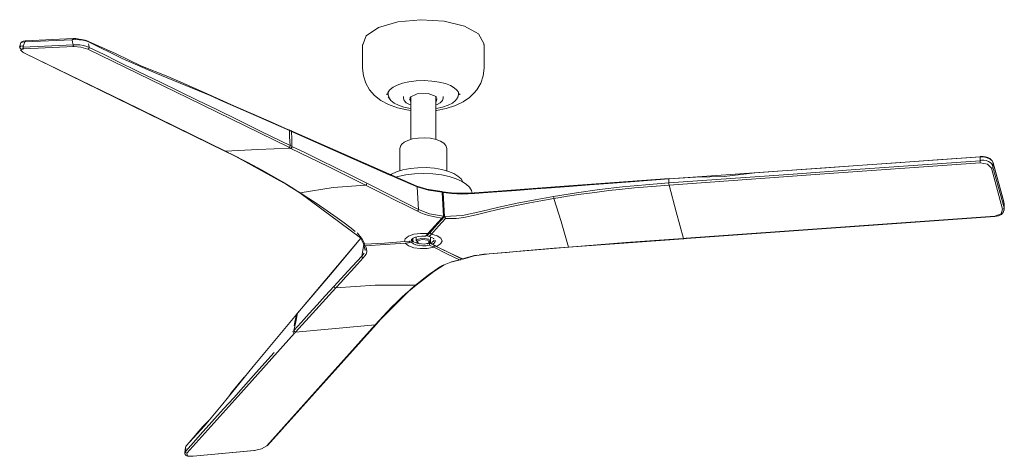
# Model space of a CAD drawing. Header units: millimetres. Extents: x 5789 to 11311, y 1488 to 7515.
# Tile 5 of 6: x 7840 to 8894, y 3539 to 4007. Entities that reach past the tile are written whole.
import ezdxf

# ---------------------------------------------------------------- set-up
doc = ezdxf.new("R2010")
doc.units = ezdxf.units.MM
doc.layers.add('Aparatos eléctricos', color=7, linetype='Continuous', lineweight=9)

# ---------------------------------------------------------------- blocks, each defined once
blk = doc.blocks.new('34277 - 34277 KLIM M Black_walnut fan-626849-00 Isometrico PDF')
at = {"color": 254, "lineweight": 9, "true_color": 0xcccccc}
for p, q in [((-5517.2, 3982.8), (-5519.6, 3982.5)), ((-5516.7, 3983.6), (-5517.2, 3982.8)), ((-5516.9, 3983.6), (-5516, 3983.7)), ((-5516.3, 3983.8), (-5516.7, 3983.6)), ((-5516.3, 3983.8), (-5465.4, 3986.2)), ((-5516, 3983.7), (-5516.3, 3983.8)), ((-5521.3, 3981.6), (-5522.6, 3977.1)), ((-5519.3, 3971.6), (-5520, 3972.1)), ((-5465.5, 3979.6), (-5518.8, 3977.2)), ((-5464.8, 3977.7), (-5518.2, 3975.3)), ((-5462, 3979.7), (-5465.5, 3979.6)), ((-5465.5, 3979.6), (-5465.4, 3978.4)), ((-5465.4, 3978.4), (-5464.8, 3977.7)), ((-5448.2, 3976.8), (-5450.9, 3977.9)), ((-5302.9, 3865.8), (-5519.7, 3971.7)), ((-5515.9, 3970), (-5519.3, 3971.6)), ((-5234.9, 3888.6), (-5234, 3888.2)), ((-5234.3, 3888.5), (-5232.2, 3887.6)), ((-5232.2, 3887.6), (-5232.6, 3887.7)), ((-5232.2, 3887.6), (-5097.6, 3828.2)), ((-5231.7, 3886.8), (-5232.1, 3887.5)), ((-5232.8, 3868.8), (-5231.7, 3869.5)), ((-5231.5, 3869.4), (-5232.6, 3868.7)), ((-5231.7, 3869.5), (-5231.4, 3870.9)), ((-5231.2, 3870.8), (-5231.5, 3869.4)), ((-5302.5, 3865.7), (-5303.1, 3866)), ((-5302.5, 3865.7), (-5298.9, 3864)), ((-4490.9, 3859.5), (-4494.7, 3859.6)), ((-4470.8, 3803.6), (-4482.7, 3847.4)), ((-4480.8, 3852.9), (-4482, 3855.2)), ((-4469.2, 3804.9), (-4481.2, 3848.7)), ((-4481, 3853.5), (-4480.8, 3853.2)), ((-4480.8, 3853.2), (-4469.5, 3811.5)), ((-4480.8, 3853.2), (-4480.8, 3852.9)), ((-5135.5, 3843.9), (-5137.6, 3844.9)), ((-5131.2, 3842.1), (-5135.5, 3843.9)), ((-5129.1, 3841.2), (-5131.2, 3842.1)), ((-5122.7, 3838.4), (-5129.1, 3841.2)), ((-5120.6, 3837.5), (-5122.7, 3838.4)), ((-5097.1, 3827.5), (-5120.6, 3837.5)), ((-4828, 3835.9), (-4827.9, 3836.3)), ((-4827.7, 3836.1), (-4827.9, 3836.1)), ((-4827.8, 3836.3), (-4827.7, 3836.1)), ((-5097.5, 3828.2), (-5097.1, 3827.5)), ((-5070.2, 3822), (-5070.6, 3821.6)), ((-5069.8, 3822), (-5070.2, 3822)), ((-4951.3, 3816.7), (-4951.4, 3817.2)), ((-4951.2, 3816.2), (-4951.3, 3816.7)), ((-4951.1, 3815.7), (-4951.2, 3816.2)), ((-4469.4, 3811.2), (-4469.5, 3811.5)), ((-4469.4, 3811.2), (-4469.3, 3809.2)), ((-4469.2, 3802.5), (-4469.2, 3804.9)), ((-5069, 3795.9), (-5069, 3795.8)), ((-4479, 3795.6), (-4809.1, 3772.1)), ((-4479, 3795.6), (-4479.2, 3795.9)), ((-4479, 3795.7), (-4479, 3795.6)), ((-5225, 3692.6), (-5157.7, 3772.6)), ((-5161.2, 3777.8), (-5160.5, 3777)), ((-5101.6, 3772.4), (-5102.2, 3771.4)), ((-5088.3, 3774.7), (-5085.9, 3777.3)), ((-5084.5, 3778.5), (-5087.3, 3775.3)), ((-5086.9, 3776.1), (-5086.9, 3776.1)), ((-5086.4, 3775.2), (-5083.5, 3778.4)), ((-5086.4, 3776.3), (-5086.4, 3775.2)), ((-5084.5, 3774.1), (-5082.1, 3776.8)), ((-5083, 3767.4), (-5083, 3773.3)), ((-5079.5, 3771.6), (-5079.9, 3772.3)), ((-4812.3, 3771.8), (-4935.2, 3762.7)), ((-4812.3, 3771.8), (-4812, 3771.9)), ((-4812.2, 3772.2), (-4812, 3771.9)), ((-4809.1, 3772.1), (-4812, 3771.9)), ((-4809.1, 3772.1), (-4809.3, 3772.4)), ((-4809, 3772.1), (-4809.1, 3772.1)), ((-5154.3, 3765.6), (-5156.6, 3753.3)), ((-5152.8, 3759.4), (-5154.2, 3765.3)), ((-5152.8, 3761.3), (-5152.8, 3759.7)), ((-5103.8, 3769.4), (-5110.7, 3768.9)), ((-5103.1, 3767.7), (-5110, 3767.3)), ((-5103, 3769.7), (-5102, 3769.8)), ((-5102, 3769.8), (-5102, 3771.7)), ((-5084.1, 3764.9), (-5079.6, 3762.7)), ((-5083.8, 3768.2), (-5083.8, 3767.1)), ((-5083.8, 3767.1), (-5078.4, 3764.5)), ((-5081, 3766), (-5076.5, 3763.7)), ((-4935.2, 3762.7), (-5020.2, 3755.7)), ((-4935.2, 3762.7), (-4935.3, 3763)), ((-4935.1, 3762.7), (-4935.2, 3762.7)), ((-5154, 3756.4), (-5156.6, 3753.3)), ((-5020.1, 3755.8), (-5020.3, 3755.8)), ((-5060.4, 3747.1), (-5051.9, 3749.2)), ((-5186.1, 3721.1), (-5185.7, 3719.7)), ((-5185.7, 3719.7), (-5184.4, 3719.2)), ((-5226.4, 3690.6), (-5226, 3691.4)), ((-5226.2, 3691.2), (-5225, 3692.6)), ((-5225.3, 3692), (-5224.9, 3692.7)), ((-5141.3, 3680.1), (-5257.5, 3550.4)), ((-5142.1, 3679.6), (-5141.2, 3680.2)), ((-5229.1, 3673.6), (-5228.6, 3672.4)), ((-5228.6, 3672.4), (-5227.3, 3671.8)), ((-5258.3, 3550), (-5257.4, 3550.6)), ((-5345, 3548.6), (-5346, 3542.6)), ((-5345.3, 3543.9), (-5346, 3542.5)), ((-5345.3, 3543.9), (-5344.9, 3542.6)), ((-5345, 3548.5), (-5344.3, 3549.9)), ((-5344.9, 3542.6), (-5343.6, 3542.1)), ((-5337, 3538.9), (-5271.7, 3545)), ((-5336.8, 3539), (-5271.5, 3545.1)), ((-5271.5, 3545.1), (-5271.9, 3545)), ((-5337.3, 3539), (-5336.8, 3539))]:
    blk.add_line(p, q, dxfattribs=at)
for points in [[(-5519.6, 3982.5, 0), (-5521, 3982, 0), (-5521.3, 3981.2, 0)], [(-5516.3, 3983.8, 0), (-5518.8, 3983.5, 0), (-5520.3, 3982.8, 0), (-5521.2, 3981.6, 0)], [(-5518.8, 3977.2, 0), (-5518, 3980, 0), (-5517.2, 3982.8, 0)], [(-5466.3, 3985.1, 0), (-5491.8, 3984, 0), (-5517.2, 3982.8, 0)], [(-5466.3, 3985.1, 0), (-5465.9, 3986, 0), (-5465.1, 3986.1, 0)], [(-5466.3, 3985.1, 0), (-5462.8, 3985.3, 0), (-5459, 3985.1, 0), (-5455.1, 3984.5, 0), (-5451.7, 3983.7, 0), (-5449, 3982.7, 0)], [(-5465.5, 3979.6, 0), (-5465.9, 3982.4, 0), (-5466.3, 3985.1, 0)], [(-5465.4, 3986.2, 0), (-5462.4, 3986.2, 0), (-5458.9, 3985.8, 0), (-5456.3, 3985.4, 0), (-5452.4, 3984.5, 0), (-5449.5, 3983.5, 0)], [(-5449, 3982.7, 0), (-5449, 3983, 0), (-5449.2, 3983.2, 0), (-5449.7, 3983.5, 0)], [(-5234.9, 3888.6, 0), (-5253.2, 3896.7, 0), (-5272.7, 3905.3, 0), (-5293.4, 3914.4, 0), (-5315.4, 3924.2, 0), (-5338.9, 3934.5, 0), (-5364, 3945.6, 0), (-5393, 3957.2, 0), (-5419.4, 3970, 0), (-5449.1, 3983.2, 0)], [(-5233.8, 3887.7, 0), (-5269.6, 3903.5, 0), (-5305.5, 3919.3, 0), (-5318.7, 3925.2, 0), (-5377, 3949.1, 0), (-5412.8, 3964.9, 0), (-5449, 3982.7, 0)], [(-5518.8, 3977.2, 0), (-5519.7, 3978.4, 0), (-5521.2, 3978.1, 0), (-5522.1, 3977.6, 0), (-5522.6, 3977, 0), (-5522.5, 3976.3, 0), (-5521.8, 3975.5, 0), (-5520.8, 3974.8, 0)], [(-5518.2, 3975.3, 0), (-5521.8, 3974.1, 0), (-5519.3, 3971.6, 0)], [(-5518.9, 3977.2, 0), (-5519.3, 3976, 0), (-5519.5, 3975, 0)], [(-5518.2, 3975.3, 0), (-5518.8, 3976, 0), (-5518.8, 3977.2, 0)], [(-5449.6, 3974.8, 0), (-5457.1, 3977, 0), (-5464.8, 3977.7, 0)], [(-5450.9, 3977.9, 0), (-5454.3, 3978.7, 0), (-5458.1, 3979.4, 0), (-5462, 3979.7, 0)], [(-5448.2, 3976.8, 0), (-5448.5, 3975.5, 0), (-5449.6, 3974.8, 0)], [(-5234.7, 3869.8, 0), (-5342.1, 3922.3, 0), (-5449.6, 3974.8, 0)], [(-5448.2, 3976.8, 0), (-5448.6, 3979.1, 0), (-5448.8, 3980.5, 0)], [(-5233.3, 3871.8, 0), (-5263.4, 3886.5, 0), (-5289.3, 3899.2, 0), (-5311.8, 3910.2, 0), (-5332.1, 3920.1, 0), (-5351.7, 3929.6, 0), (-5371.9, 3939.6, 0), (-5395, 3950.8, 0), (-5418.3, 3962.2, 0), (-5432.2, 3969.1, 0), (-5448.2, 3976.8, 0)], [(-5302.5, 3865.7, 0), (-5410.9, 3918.7, 0), (-5515.9, 3970, 0)], [(-5233.8, 3887.7, 0), (-5234.1, 3888.4, 0), (-5234.9, 3888.6, 0)], [(-5233.8, 3887.7, 0), (-5233.9, 3881.1, 0), (-5233.3, 3871.8, 0)], [(-5231.7, 3886.8, 0), (-5232.7, 3887.3, 0), (-5233.8, 3887.7, 0)], [(-5137.6, 3844.9, 0), (-5164.9, 3857, 0), (-5231.7, 3886.8, 0)], [(-5231.7, 3886.8, 0), (-5231.4, 3878.8, 0), (-5231.2, 3870.8, 0)], [(-5232.8, 3868.8, 0), (-5267.6, 3867.3, 0), (-5302.5, 3865.7, 0)], [(-5233.3, 3871.8, 0), (-5233.6, 3870.4, 0), (-5234.7, 3869.8, 0)], [(-5232.8, 3868.8, 0), (-5233.7, 3869.3, 0), (-5234.7, 3869.8, 0)], [(-5233.3, 3871.8, 0), (-5232.3, 3871.3, 0), (-5231.4, 3870.9, 0)], [(-5232.6, 3868.7, 0), (-5232.7, 3868.8, 0), (-5232.8, 3868.8, 0)], [(-5232.6, 3868.7, 0), (-5192.6, 3849.1, 0), (-5152.7, 3829.2, 0)], [(-5231.4, 3870.9, 0), (-5231.3, 3870.8, 0), (-5231.3, 3870.8, 0), (-5231.2, 3870.8, 0), (-5231.2, 3870.8, 0), (-5231.2, 3870.8, 0)], [(-5151.2, 3831.3, 0), (-5169.1, 3840.2, 0), (-5184.9, 3848, 0), (-5200.9, 3855.9, 0), (-5216.9, 3863.8, 0), (-5231.2, 3870.8, 0)], [(-5222.8, 3821, 0), (-5237.2, 3830.1, 0), (-5291.2, 3860, 0), (-5302.9, 3865.8, 0)], [(-5297.3, 3863.1, 0), (-5278.4, 3853.5, 0), (-5267.7, 3847.8, 0), (-5260.5, 3843.8, 0), (-5250.6, 3838.2, 0), (-5241.2, 3832.7, 0), (-5234.8, 3828.9, 0), (-5230.2, 3826, 0), (-5226.6, 3823.7, 0), (-5222.3, 3820.9, 0)], [(-4494.7, 3859.6, 0), (-4541, 3856.3, 0), (-4584.6, 3853.2, 0), (-4625.8, 3850.2, 0), (-4664.6, 3847.5, 0), (-4701.4, 3844.9, 0), (-4736.1, 3842.4, 0), (-4768.9, 3838.4, 0), (-4799.4, 3837.9, 0), (-4828, 3835.9, 0)], [(-4494.6, 3859.7, 0), (-4661, 3847.9, 0), (-4827.7, 3836.1, 0)], [(-4494.7, 3859.6, 0), (-4494.8, 3857.5, 0), (-4495, 3855.4, 0)], [(-4481.2, 3848.7, 0), (-4481.5, 3850.8, 0), (-4482.6, 3852.3, 0), (-4484.2, 3853.6, 0), (-4486.1, 3854.7, 0), (-4488.4, 3855.5, 0), (-4490.9, 3856.1, 0), (-4493.5, 3856.2, 0), (-4495, 3855.4, 0)], [(-4494.7, 3859.6, 0), (-4494.6, 3859.8, 0), (-4494.6, 3860, 0), (-4494.5, 3860, 0)], [(-4494.5, 3860, 0), (-4491.8, 3860, 0), (-4489.1, 3859.6, 0), (-4486.6, 3858.8, 0), (-4484.6, 3857.8, 0), (-4482.2, 3855.7, 0), (-4480.8, 3853.2, 0)], [(-4482, 3855.2, 0), (-4484.3, 3857.2, 0), (-4487.3, 3858.7, 0), (-4490.9, 3859.5, 0)], [(-4495, 3855.4, 0), (-4561.6, 3850.7, 0), (-4628.2, 3845.9, 0), (-4694.8, 3841.2, 0), (-4761.5, 3836.4, 0), (-4828.1, 3831.7, 0)], [(-4827.8, 3829.4, 0), (-4661.3, 3841.3, 0), (-4494.8, 3853.2, 0)], [(-4494.8, 3853.2, 0), (-4495, 3854.3, 0), (-4495, 3855.4, 0)], [(-4482.7, 3847.4, 0), (-4487, 3851.8, 0), (-4494.8, 3853.2, 0)], [(-4482.7, 3847.4, 0), (-4481.7, 3847.9, 0), (-4481.2, 3848.7, 0)], [(-4481.2, 3848.7, 0), (-4481, 3850.8, 0), (-4480.8, 3852.9, 0)], [(-4469.4, 3811.2, 0), (-4475.1, 3832, 0), (-4480.8, 3852.9, 0)], [(-4827.8, 3836.3, 0), (-4949.7, 3827.3, 0), (-5010.6, 3822.8, 0), (-5041.1, 3820.7, 0), (-5056.6, 3820.6, 0), (-5064.1, 3821.3, 0), (-5069.9, 3822.1, 0)], [(-4828, 3835.9, 0), (-4859.9, 3833.6, 0), (-4887.9, 3831.5, 0), (-4912.7, 3829.6, 0), (-4934.6, 3827.9, 0), (-4954, 3826.5, 0), (-4970.3, 3825.2, 0), (-4991.4, 3823.6, 0), (-5017.1, 3821.7, 0), (-5035.8, 3820.3, 0), (-5049.6, 3819.7, 0), (-5060.3, 3820.2, 0), (-5069.6, 3821.4, 0)], [(-4828.1, 3831.7, 0), (-4828, 3833.8, 0), (-4828, 3835.9, 0)], [(-5152.7, 3829.2, 0), (-5187.2, 3826.8, 0), (-5222.3, 3820.9, 0)], [(-5151.2, 3831.3, 0), (-5151.6, 3829.9, 0), (-5152.7, 3829.2, 0)], [(-5096.9, 3801.4, 0), (-5109.2, 3807.4, 0), (-5120.8, 3813.2, 0), (-5132, 3818.8, 0), (-5142.6, 3824.1, 0), (-5152.7, 3829.2, 0)], [(-5095.8, 3803.3, 0), (-5123.5, 3817.3, 0), (-5151.2, 3831.3, 0)], [(-5097.6, 3828.2, 0), (-5087, 3824.8, 0), (-5070.9, 3822.3, 0)], [(-5097.1, 3827.5, 0), (-5085.1, 3823.8, 0), (-5070.6, 3821.6, 0)], [(-5097.1, 3827.5, 0), (-5096.4, 3815.4, 0), (-5095.8, 3803.3, 0)], [(-4951.4, 3817.2, 0), (-4926.8, 3821.1, 0), (-4902.1, 3824.5, 0), (-4877.4, 3827.3, 0), (-4852.8, 3829.7, 0), (-4828.1, 3831.7, 0)], [(-4827.8, 3829.4, 0), (-4864.7, 3826.3, 0), (-4881.2, 3824.6, 0), (-4892.2, 3823.4, 0), (-4907.3, 3821.5, 0), (-4921.8, 3819.5, 0), (-4931.6, 3818.1, 0), (-4938.7, 3817, 0), (-4944.2, 3816.1, 0), (-4950.9, 3815, 0)], [(-4827.8, 3829.4, 0), (-4828, 3830.5, 0), (-4828.1, 3831.7, 0)], [(-4812.2, 3772.2, 0), (-4820, 3800.8, 0), (-4827.8, 3829.4, 0)], [(-5222.3, 3820.9, 0), (-5222.6, 3820.9, 0), (-5222.9, 3821.1, 0)], [(-5222.8, 3821, 0), (-5157.9, 3773, 0), (-5154.6, 3766.3, 0)], [(-5222.3, 3820.9, 0), (-5213.1, 3814.9, 0), (-5205.5, 3809.8, 0), (-5193.7, 3801.9, 0), (-5183, 3794.3, 0), (-5175.4, 3788.8, 0), (-5167.9, 3783.1, 0), (-5163.7, 3779.8, 0)], [(-5070.9, 3822.3, 0), (-5070.9, 3822.3, 0), (-5070.8, 3822.2, 0), (-5070.7, 3822, 0), (-5070.6, 3821.8, 0), (-5070.6, 3821.6, 0)], [(-5070.6, 3821.6, 0), (-5069.8, 3808.7, 0), (-5069, 3795.9, 0)], [(-5069.6, 3821.4, 0), (-5069.7, 3821.7, 0), (-5069.7, 3821.9, 0), (-5069.8, 3822.1, 0), (-5069.9, 3822.1, 0), (-5070, 3822.1, 0), (-5070.2, 3822, 0)], [(-5069.6, 3821.4, 0), (-5068.9, 3808.6, 0), (-5068.1, 3795.8, 0)], [(-4951.4, 3817.2, 0), (-4970.9, 3813.7, 0), (-4990.4, 3809.8, 0), (-5009.9, 3805.7, 0), (-5029.3, 3801.2, 0), (-5048.8, 3796.6, 0), (-5068.1, 3795.8, 0)], [(-4950.9, 3815, 0), (-4965.1, 3812.5, 0), (-4976.7, 3810.3, 0), (-4994.7, 3806.7, 0), (-5011.1, 3803.1, 0), (-5022.7, 3800.4, 0), (-5034.2, 3797.6, 0), (-5047.3, 3794.6, 0), (-5055.6, 3793.6, 0), (-5067.1, 3793.5, 0)], [(-4950.9, 3815, 0), (-4951, 3815.3, 0), (-4951.1, 3815.7, 0)], [(-4935.3, 3763, 0), (-4943.1, 3790.5, 0), (-4950.9, 3815, 0)], [(-5095.8, 3803.3, 0), (-5096.1, 3802, 0), (-5096.9, 3801.4, 0)], [(-5069, 3795.9, 0), (-5083.9, 3798.6, 0), (-5095.8, 3803.3, 0)], [(-4479.2, 3795.9, 0), (-4472.3, 3798.6, 0), (-4470.8, 3803.6, 0)], [(-4469, 3803.8, 0), (-4469.8, 3800.6, 0), (-4472.1, 3798, 0), (-4475.4, 3796.3, 0), (-4479, 3795.6, 0)], [(-4469.2, 3804.9, 0), (-4469.7, 3804.1, 0), (-4470.8, 3803.6, 0)], [(-4469.2, 3804.9, 0), (-4469.3, 3808.1, 0), (-4469.4, 3811.2, 0)], [(-4469.2, 3810, 0), (-4469.1, 3804.7, 0), (-4469, 3803.7, 0)], [(-5071, 3794, 0), (-5078.5, 3795.2, 0), (-5085.1, 3796.7, 0), (-5089.8, 3798.1, 0), (-5093.2, 3799.5, 0), (-5096.9, 3801.4, 0)], [(-5085.8, 3777.4, 0), (-5078.4, 3785.7, 0), (-5071, 3794, 0)], [(-5069, 3795.7, 0), (-5076.7, 3787.1, 0), (-5084.4, 3778.5, 0)], [(-5083.5, 3778.4, 0), (-5075.8, 3787, 0), (-5068.1, 3795.6, 0)], [(-5067.1, 3793.5, 0), (-5074.5, 3785.2, 0), (-5082.1, 3776.8, 0)], [(-5069, 3795.7, 0), (-5069.3, 3795.5, 0), (-5069.6, 3795.2, 0), (-5069.9, 3795, 0), (-5070.2, 3794.7, 0), (-5070.5, 3794.4, 0), (-5070.8, 3794.2, 0), (-5071, 3794, 0)], [(-5068.1, 3795.8, 0), (-5068.1, 3795.7, 0), (-5068.1, 3795.6, 0)], [(-5068.1, 3795.6, 0), (-5067.8, 3795.3, 0), (-5067.6, 3795, 0), (-5067.3, 3794.7, 0), (-5067.2, 3794.3, 0), (-5067.1, 3794, 0), (-5067, 3793.7, 0), (-5067.1, 3793.5, 0)], [(-4809.3, 3772.4, 0), (-4644.2, 3784.1, 0), (-4479.2, 3795.9, 0)], [(-5157.4, 3772.6, 0), (-5187.9, 3735.9, 0), (-5225.3, 3692, 0)], [(-5161.6, 3778.1, 0), (-5159.9, 3776.5, 0), (-5156.4, 3772, 0), (-5153.4, 3765.9, 0)], [(-5110.7, 3768.9, 0), (-5110, 3771.9, 0), (-5106.6, 3774.6, 0), (-5100.8, 3776.6, 0), (-5093.6, 3777.6, 0), (-5085.8, 3777.4, 0)], [(-5088.3, 3774.7, 0), (-5092.1, 3774.7, 0), (-5095.8, 3774.3, 0), (-5099.1, 3773.5, 0), (-5101.7, 3772.4, 0), (-5103.3, 3770.9, 0), (-5103.8, 3769.4, 0)], [(-5087.3, 3775.3, 0), (-5087.8, 3775, 0), (-5088.3, 3774.7, 0)], [(-5086.4, 3776.4, 0), (-5086.7, 3776.1, 0), (-5087, 3775.9, 0), (-5087.3, 3775.7, 0)], [(-5084.5, 3774.1, 0), (-5085.4, 3774.6, 0), (-5086.4, 3775.2, 0)], [(-5079.2, 3771.9, 0), (-5081.4, 3773.1, 0), (-5084.5, 3774.1, 0)], [(-5082.1, 3776.8, 0), (-5082.4, 3777.1, 0), (-5082.7, 3777.4, 0), (-5082.9, 3777.7, 0), (-5083.2, 3778.1, 0), (-5083.5, 3778.4, 0)], [(-5082.1, 3776.8, 0), (-5076, 3775, 0), (-5072, 3772.5, 0), (-5070.6, 3769.4, 0), (-5072.2, 3766.4, 0), (-5076.5, 3763.7, 0)], [(-4812.5, 3772.1, 0), (-4873.9, 3767.7, 0), (-4935.3, 3763, 0)], [(-4812.5, 3772.1, 0), (-4812.3, 3772.2, 0), (-4812.2, 3772.2, 0)], [(-4812.2, 3772.1, 0), (-4812.3, 3771.9, 0), (-4812.5, 3772.1, 0)], [(-4812.2, 3772.2, 0), (-4810.7, 3772.3, 0), (-4809.3, 3772.4, 0)], [(-5152.7, 3764.2, 0), (-5151.5, 3761, 0), (-5151.3, 3757.9, 0), (-5152, 3755.5, 0), (-5153.2, 3753.7, 0), (-5155.2, 3751.5, 0)], [(-5154.6, 3766.3, 0), (-5154.6, 3766.3, 0), (-5154.5, 3766.2, 0), (-5154.4, 3766.1, 0), (-5154.1, 3766, 0), (-5153.8, 3765.9, 0), (-5153.4, 3765.9, 0)], [(-5154.4, 3766.1, 0), (-5154.4, 3765.7, 0), (-5154.2, 3765.4, 0), (-5154, 3765, 0), (-5153.8, 3764.7, 0), (-5153.5, 3764.4, 0), (-5153.1, 3764.2, 0), (-5152.7, 3764.2, 0)], [(-5153.4, 3765.9, 0), (-5132.4, 3767.3, 0), (-5110.7, 3768.9, 0)], [(-5110.1, 3767.3, 0), (-5131.4, 3765.7, 0), (-5152.7, 3764.2, 0)], [(-5105.9, 3769.2, 0), (-5105.3, 3769.2, 0), (-5105.3, 3768.8, 0), (-5105.3, 3768.4, 0), (-5105.2, 3768, 0), (-5110, 3767.3, 0)], [(-5079.6, 3762.7, 0), (-5086.4, 3761.4, 0), (-5093.9, 3761.3, 0), (-5101, 3762.3, 0), (-5106.7, 3764.4, 0), (-5110, 3767.3, 0)], [(-5103.8, 3769.4, 0), (-5103, 3769.8, 0), (-5102.2, 3770.2, 0)], [(-5102, 3769.8, 0), (-5102.6, 3768.8, 0), (-5103.1, 3767.7, 0)], [(-5103.1, 3767.7, 0), (-5101.3, 3766.3, 0), (-5098.7, 3765.2, 0), (-5095.3, 3764.5, 0), (-5091.5, 3764.2, 0), (-5087.7, 3764.3, 0), (-5084.1, 3764.9, 0)], [(-5102, 3769.8, 0), (-5101.1, 3768.7, 0), (-5099.5, 3767.7, 0), (-5097.3, 3767, 0), (-5094.8, 3766.4, 0), (-5094.1, 3766.3, 0)], [(-5086.5, 3766.5, 0), (-5086.3, 3766.5, 0), (-5083.8, 3767.1, 0)], [(-5084.1, 3764.9, 0), (-5083.9, 3766, 0), (-5083.8, 3767.1, 0)], [(-5083, 3767.4, 0), (-5081.2, 3768.2, 0), (-5079.9, 3769.3, 0), (-5079.3, 3770.5, 0)], [(-5083, 3767.4, 0), (-5082, 3766.7, 0), (-5081, 3766, 0)], [(-5081, 3766, 0), (-5078.9, 3767.3, 0), (-5077.9, 3768.8, 0), (-5078, 3770.4, 0)], [(-5079.6, 3762.7, 0), (-5079.3, 3763.1, 0), (-5079.1, 3763.4, 0), (-5078.9, 3763.8, 0), (-5078.7, 3764.1, 0), (-5078.4, 3764.4, 0)], [(-5051.9, 3749.2, 0), (-5065.5, 3755.8, 0), (-5079.6, 3762.7, 0)], [(-5078.4, 3764.4, 0), (-5064.1, 3757.4, 0), (-5049.7, 3750.5, 0)], [(-5076.6, 3763.7, 0), (-5062.7, 3756.9, 0), (-5048.7, 3750.2, 0)], [(-5020.2, 3755.8, 0), (-5001.7, 3757.3, 0), (-4983.9, 3758.9, 0), (-4967, 3760.3, 0), (-4950.8, 3761.7, 0), (-4935.3, 3763, 0)], [(-5156.6, 3753.3, 0), (-5171.3, 3737.1, 0), (-5186.1, 3721.1, 0)], [(-5155.2, 3751.5, 0), (-5161.6, 3744.4, 0), (-5167.6, 3737.6, 0), (-5173.5, 3731.2, 0), (-5179, 3725.1, 0), (-5184.4, 3719.2, 0)], [(-5156.6, 3753.3, 0), (-5156.2, 3752, 0), (-5155.2, 3751.5, 0)], [(-5049.7, 3750.6, 0), (-5049.7, 3750.6, 0), (-5049.7, 3750.5, 0)], [(-5048.7, 3750.2, 0), (-5042.4, 3752.3, 0), (-5036, 3753.8, 0), (-5033.1, 3754.4, 0)], [(-5020.2, 3755.7, 0), (-5036.4, 3753.6, 0), (-5048.4, 3750.1, 0)], [(-5030.6, 3754.8, 0), (-5026, 3755.3, 0), (-5020.3, 3755.8, 0)], [(-5099.2, 3722, 0), (-5094.2, 3726, 0), (-5090.2, 3729.1, 0), (-5084, 3733.9, 0), (-5078.3, 3737.9, 0), (-5074.3, 3740.6, 0), (-5070.3, 3743.1, 0), (-5069.3, 3743.6, 0)], [(-5098.4, 3722.2, 0), (-5079.4, 3736.7, 0), (-5068.3, 3743.8, 0), (-5061.1, 3746.8, 0), (-5051.3, 3749.2, 0)], [(-5049.7, 3750.5, 0), (-5049.9, 3750.2, 0), (-5050.2, 3749.8, 0), (-5050.5, 3749.6, 0), (-5050.9, 3749.3, 0), (-5051.2, 3749.2, 0), (-5051.6, 3749.1, 0), (-5051.9, 3749.2, 0)], [(-5048.4, 3750.1, 0), (-5048.5, 3750.1, 0), (-5048.7, 3750.2, 0)], [(-5186.1, 3721.1, 0), (-5195.7, 3710.6, 0), (-5204.2, 3701.2, 0), (-5212.8, 3691.7, 0), (-5221.4, 3682.1, 0), (-5229.1, 3673.6, 0)], [(-5227.3, 3671.8, 0), (-5205.8, 3695.7, 0), (-5184.4, 3719.2, 0)], [(-5184.4, 3719.2, 0), (-5142.1, 3722.3, 0), (-5099.2, 3722, 0)], [(-5142.1, 3679.6, 0), (-5129.3, 3693.6, 0), (-5123.5, 3699.5, 0), (-5119.7, 3703.3, 0), (-5114.5, 3708.4, 0), (-5109.5, 3713.1, 0), (-5106, 3716.2, 0), (-5103.5, 3718.4, 0), (-5101.6, 3720, 0), (-5099.2, 3722, 0)], [(-5098.4, 3722.2, 0), (-5106.1, 3715.7, 0), (-5136.7, 3685.1, 0), (-5141.3, 3680, 0)], [(-5099.2, 3722, 0), (-5098.7, 3722, 0), (-5098.3, 3722.3, 0)], [(-5226.4, 3690.6, 0), (-5246.1, 3667.1, 0), (-5265.7, 3643.6, 0), (-5272.9, 3635.1, 0), (-5305.3, 3594.9, 0), (-5325, 3571.4, 0), (-5344.3, 3549.9, 0)], [(-5225.3, 3692, 0), (-5227.2, 3682.8, 0), (-5229.1, 3673.6, 0)], [(-5226.4, 3690.6, 0), (-5228.2, 3682.7, 0), (-5229, 3678.5, 0)], [(-5225.3, 3692, 0), (-5225.9, 3691.3, 0), (-5226.4, 3690.6, 0)], [(-5142.1, 3679.6, 0), (-5200.2, 3614.8, 0), (-5258.3, 3550, 0)], [(-5227.4, 3671.7, 0), (-5184.8, 3675.7, 0), (-5142.1, 3679.6, 0)], [(-5228.5, 3670.6, 0), (-5286, 3606.3, 0), (-5343.6, 3542.1, 0)], [(-5230.2, 3672.4, 0), (-5229.7, 3673, 0), (-5229.2, 3673.5, 0)], [(-5230.2, 3672.4, 0), (-5229.7, 3671.1, 0), (-5228.5, 3670.6, 0)], [(-5229.2, 3673.5, 0), (-5229.2, 3673.5, 0), (-5229.1, 3673.6, 0), (-5229.1, 3673.6, 0), (-5229.1, 3673.6, 0), (-5229.1, 3673.6, 0)], [(-5227.4, 3671.7, 0), (-5228.7, 3672.2, 0), (-5229.2, 3673.5, 0)], [(-5227.4, 3671.7, 0), (-5227.9, 3671.2, 0), (-5228.5, 3670.6, 0)], [(-5227.3, 3671.8, 0), (-5227.4, 3671.8, 0), (-5227.4, 3671.7, 0)], [(-5250.3, 3650, 0), (-5260.2, 3638.9, 0), (-5272.3, 3625.4, 0), (-5283.2, 3613.3, 0), (-5293.6, 3601.6, 0), (-5304.5, 3589.5, 0), (-5316.9, 3575.7, 0), (-5329.3, 3561.7, 0), (-5336.7, 3553.7, 0), (-5345.3, 3543.9, 0)], [(-5282.1, 3623.7, 0), (-5282.3, 3623.5, 0), (-5296.1, 3607.1, 0), (-5298.9, 3603, 0)], [(-5319.8, 3577.7, 0), (-5326.5, 3570.8, 0), (-5341.2, 3553.5, 0)], [(-5344, 3550.5, 0), (-5344.8, 3549.3, 0), (-5345, 3548.6, 0)], [(-5344.3, 3549.9, 0), (-5344.1, 3550.3, 0), (-5344, 3550.6, 0), (-5343.6, 3550.8, 0)], [(-5337, 3538.9, 0), (-5340.4, 3538.8, 0), (-5342.9, 3539.1, 0), (-5344.5, 3539.7, 0), (-5345.5, 3540.6, 0), (-5346, 3541.7, 0), (-5346, 3542.6, 0)], [(-5345.3, 3543.9, 0), (-5345, 3546.2, 0), (-5344.8, 3547.2, 0)], [(-5343.6, 3542.1, 0), (-5343, 3539.5, 0), (-5336.8, 3539, 0)], [(-5271.5, 3545.1, 0), (-5263.7, 3546.9, 0), (-5258.3, 3550, 0)]]:
    blk.add_polyline3d(points, dxfattribs=at)
at = {"layer": 'Aparatos eléctricos', "color": 9, "true_color": 0xc0c0c0}
for p, q in [((-5155.7, 3978.9), (-5151.8, 3989.1)), ((-5155.7, 3980), (-5155.7, 3954.5)), ((-5025.7, 3954.5), (-5025.7, 3980)), ((-5129.8, 3927.1), (-5129.8, 3926.1)), ((-5128.8, 3926.6), (-5128.5, 3928.5)), ((-5128.3, 3926.4), (-5128.6, 3927.7)), ((-5128.2, 3928.6), (-5128.2, 3926.1)), ((-5127.4, 3922.5), (-5128.2, 3923.9)), ((-5126.5, 3921.3), (-5126.8, 3921.7)), ((-5112, 3924.3), (-5112, 3922.4)), ((-5104.1, 3924.2), (-5104.1, 3878.2)), ((-5077.4, 3878.2), (-5077.4, 3924.3)), ((-5069.5, 3922.4), (-5069.5, 3924.3)), ((-5053.3, 3923.9), (-5054, 3922.6)), ((-5053.2, 3926.1), (-5053.2, 3928.7)), ((-5052.9, 3927.9), (-5053.2, 3926.6)), ((-5053, 3928.4), (-5052.7, 3926.6)), ((-5051.7, 3926.1), (-5051.7, 3927.2)), ((-5115.7, 3868.6), (-5115.7, 3844.6)), ((-5065.7, 3844.6), (-5065.7, 3868.6)), ((-5098.4, 3773.7), (-5098.4, 3769.5)), ((-5083.1, 3769.5), (-5083.1, 3773.7)), ((-5097.9, 3770.6), (-5097.1, 3767.8)), ((-5097.6, 3768.1), (-5096.6, 3767.4)), ((-5084.8, 3767.4), (-5083.9, 3768.1)), ((-5084.1, 3768), (-5083.6, 3768.4))]:
    blk.add_line(p, q, dxfattribs=at)
for points in [[(-5151.8, 3989.1, 0), (-5138.6, 3998, 0), (-5118.1, 4004.1, 0), (-5093.5, 4006.5, 0), (-5068.4, 4004.9, 0), (-5046.7, 3999.5, 0), (-5031.8, 3991.2, 0), (-5025.8, 3981.1, 0), (-5025.8, 3979.5, 0)], [(-5155.7, 3954.5, 0), (-5154.8, 3946.2, 0), (-5152.2, 3938.4, 0), (-5148.2, 3931.5, 0), (-5142.8, 3925.4, 0), (-5136.1, 3920.1, 0), (-5128, 3915.7, 0), (-5118.4, 3912.2, 0), (-5108.2, 3909.9, 0), (-5104, 3909.4, 0)], [(-5025.7, 3954.5, 0), (-5026.7, 3946.2, 0), (-5029.3, 3938.4, 0), (-5033.3, 3931.5, 0), (-5036.1, 3928, 0)], [(-5052.7, 3926.2, 0), (-5053.2, 3928.7, 0), (-5054.8, 3931.1, 0), (-5057.6, 3933.6, 0), (-5061.7, 3935.9, 0), (-5067.1, 3938, 0), (-5073.8, 3939.6, 0), (-5081.5, 3940.8, 0), (-5089.8, 3941.2, 0), (-5098.2, 3940.9, 0), (-5106.1, 3939.9, 0), (-5113, 3938.4, 0), (-5118.6, 3936.4, 0), (-5123, 3934.1, 0), (-5126.1, 3931.7, 0), (-5126.7, 3931.1, 0)], [(-5128.7, 3926.2, 0), (-5128.3, 3928.7, 0), (-5126.7, 3931.1, 0)], [(-5128.2, 3926.1, 0), (-5127.4, 3922.8, 0), (-5125.3, 3919.8, 0), (-5121.9, 3917.1, 0), (-5117.3, 3914.8, 0), (-5111.4, 3912.8, 0), (-5104.4, 3911.3, 0), (-5104, 3911.2, 0)], [(-5112, 3922.4, 0), (-5111.2, 3919.8, 0), (-5109, 3917.6, 0), (-5105.6, 3915.8, 0), (-5104, 3915.3, 0)], [(-5104.1, 3919.7, 0), (-5104.3, 3919.9, 0), (-5105.4, 3921.4, 0)], [(-5104.1, 3918.8, 0), (-5104.3, 3919, 0), (-5104.8, 3923.6, 0), (-5097.1, 3927.1, 0), (-5085.6, 3927.3, 0)], [(-5085.6, 3927.3, 0), (-5077.1, 3924.1, 0), (-5076.7, 3919.4, 0), (-5077.3, 3918.8, 0)], [(-5077.4, 3909.3, 0), (-5076.5, 3909.4, 0), (-5066.2, 3911.4, 0), (-5056.4, 3914.5, 0), (-5048, 3918.5, 0), (-5041.3, 3923.1, 0), (-5036.1, 3928, 0)], [(-5053.2, 3926.1, 0), (-5054, 3922.8, 0), (-5056.2, 3919.8, 0), (-5059.6, 3917.1, 0), (-5064.2, 3914.8, 0), (-5070.1, 3912.8, 0), (-5077.1, 3911.3, 0), (-5077.4, 3911.2, 0)], [(-5069.5, 3922.4, 0), (-5070.3, 3919.8, 0), (-5072.5, 3917.6, 0), (-5075.8, 3915.8, 0), (-5077.4, 3915.3, 0)], [(-5075.9, 3921.7, 0), (-5076.7, 3920.3, 0), (-5077.3, 3919.8, 0)], [(-5065.7, 3868.6, 0), (-5066.6, 3871.8, 0), (-5068.9, 3874.4, 0), (-5072.4, 3876.5, 0), (-5077.1, 3878.3, 0), (-5082.9, 3879.5, 0), (-5089.5, 3880, 0), (-5096.2, 3879.7, 0), (-5102.3, 3878.8, 0), (-5107.4, 3877.2, 0), (-5111.3, 3875.3, 0), (-5113.8, 3873.2, 0)], [(-5115.7, 3868.6, 0), (-5114.9, 3871.8, 0), (-5113.8, 3873.2, 0)], [(-5048.5, 3832.8, 0), (-5050.3, 3835.9, 0), (-5053.6, 3838.9, 0), (-5058.1, 3841.7, 0), (-5063.8, 3844, 0), (-5070.8, 3846, 0), (-5078.8, 3847.3, 0), (-5087.5, 3848, 0), (-5096.4, 3847.9, 0), (-5104.9, 3847, 0), (-5112.7, 3845.5, 0), (-5119.3, 3843.4, 0), (-5124.7, 3841, 0), (-5125.8, 3840.2, 0)], [(-5038.5, 3820.8, 0), (-5039.1, 3823.4, 0), (-5041.4, 3827.2, 0), (-5044.9, 3830.5, 0), (-5049.7, 3833.6, 0), (-5055.7, 3836.2, 0), (-5063, 3838.5, 0), (-5071.3, 3840.3, 0), (-5080.6, 3841.5, 0), (-5090.4, 3841.9, 0), (-5100.2, 3841.5, 0), (-5109.5, 3840.4, 0), (-5118, 3838.7, 0), (-5120.4, 3837.9, 0)], [(-5083.6, 3768.4, 0), (-5084.9, 3771.5, 0), (-5092.1, 3772.6, 0), (-5097.9, 3770.6, 0)], [(-5084.5, 3767.6, 0), (-5085.7, 3770.3, 0), (-5091.9, 3771.2, 0), (-5096.9, 3769.5, 0)], [(-5096.9, 3769.5, 0), (-5095.8, 3766.8, 0), (-5089.6, 3765.9, 0), (-5084.5, 3767.6, 0)]]:
    blk.add_polyline3d(points, dxfattribs=at)

msp = doc.modelspace()

# ---------------------------------------------------------------- block references
at = {"layer": 'Aparatos eléctricos', "color": 9, "true_color": 0xc0c0c0}
msp.add_blockref('34277 - 34277 KLIM M Black_walnut fan-626849-00 Isometrico PDF', (13362.7, 0), dxfattribs=at)

doc.saveas('drawing.dxf')
